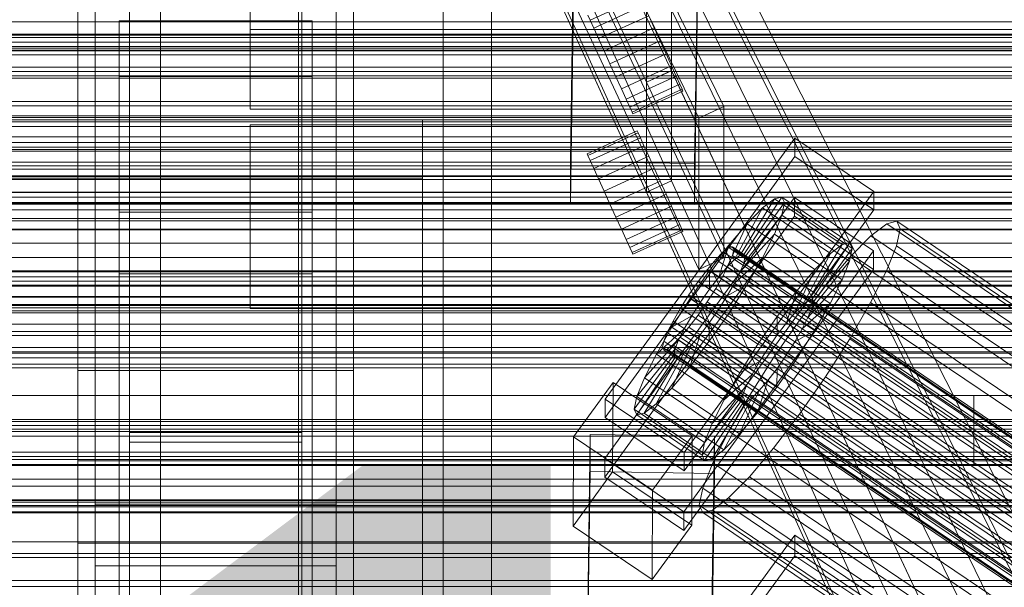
# Model space of a CAD drawing. Header units: millimetres. Extents: x -2233 to 61924, y -68080 to 6847.
# Tile 58 of 256: x -458 to -316, y -34968 to -34886. Entities that reach past the tile are written whole.
import ezdxf

# ---------------------------------------------------------------- set-up
doc = ezdxf.new("R2010")
doc.units = ezdxf.units.MM
for name, color, linetype, lineweight in [('COTAS_O', 1, 'Continuous', 0), ('COTAS_P', 1, 'Continuous', 0), ('frontal_briquetadora', 7, 'Continuous', 0), ('frontal_C01', 7, 'Continuous', 0), ('frontal_C02', 7, 'Continuous', 0), ('frontal_C03', 7, 'Continuous', 0), ('frontal_mezcladora', 7, 'Continuous', 0), ('frontal_secador', 7, 'Continuous', 0), ('frontal_tolva-C01', 7, 'Continuous', 0)]:
    doc.layers.add(name, color=color, linetype=linetype, lineweight=lineweight)
doc.dimstyles.new('R19_100', dxfattribs={"dimtxt": 250, "dimasz": 150, "dimexe": 150, "dimexo": 80, "dimgap": 100, "dimtad": 1, "dimtih": 1, "dimtoh": 1, "dimdsep": 46, "dimcen": 0.09, "dimadec": 0, "dimazin": 0, "dimtfac": 1, "dimtdec": 4, "dimtofl": 0, "dimtmove": 0, "dimatfit": 3, "dimfxl": 1, "dimtolj": 1, "dimtzin": 0, "dimarcsym": 0})

# ---------------------------------------------------------------- blocks, each defined once
blk = doc.blocks.new('DIM_R28_48')
at = {"layer": 'COTAS_P'}
for p, q in [((-1750, -34600), (-1600, -34555)), ((2600, -34600), (2450, -34555)), ((-1750, -35500), (-1750, -34600)), ((-1750, -34600), (2600, -34600)), ((-1750, -34600), (-1600, -34645)), ((2600, -34600), (2450, -34645)), ((2600, -35500), (2600, -34600))]:
    blk.add_line(p, q, dxfattribs=at)
blk.add_text('4350 P', height=250, dxfattribs=at).set_placement((425, -34500))
blk = doc.blocks.new('DIM_R28_54')
at = {"layer": 'COTAS_O'}
for p, q in [((-1850, -34900), (-1850, -35600)), ((-150, -34900), (-150, -35600)), ((-1850, -35600), (-1700, -35555)), ((-150, -35600), (-300, -35555)), ((-150, -35600), (-1850, -35600)), ((-1850, -35600), (-1700, -35645)), ((-150, -35600), (-300, -35645))]:
    blk.add_line(p, q, dxfattribs=at)
blk.add_text('1700 O', height=250, rotation=180, dxfattribs=at).set_placement((-1000, -35700))
blk = doc.blocks.new('DIM_R28_55')
at = {"layer": 'COTAS_O'}
for p, q in [((-650, -33700), (50, -33700)), ((50, -33700), (5, -33850)), ((50, -34900), (50, -33700)), ((50, -33700), (95, -33850)), ((50, -34900), (5, -34750)), ((50, -34900), (95, -34750)), ((-650, -34900), (50, -34900))]:
    blk.add_line(p, q, dxfattribs=at)
blk.add_text('1200 O', height=250, rotation=90, dxfattribs=at).set_placement((-50, -34300))
blk = doc.blocks.new('DIM_R28_56')
at = {"layer": 'COTAS_O'}
for p, q in [((-650, -34200), (-500, -34155)), ((650, -34200), (500, -34155)), ((-650, -34900), (-650, -34200)), ((-650, -34200), (650, -34200)), ((-650, -34200), (-500, -34245)), ((650, -34200), (500, -34245)), ((650, -34900), (650, -34200))]:
    blk.add_line(p, q, dxfattribs=at)
blk.add_text('1300 O', height=250, dxfattribs=at).set_placement((0, -34100))
blk = doc.blocks.new('DIM_R28_58')
at = {"layer": 'COTAS_O'}
for p, q in [((-1480, -35300), (-1330, -35255)), ((490, -35300), (340, -35255)), ((-1480, -36000), (-1480, -35300)), ((-1480, -35300), (490, -35300)), ((-1480, -35300), (-1330, -35345)), ((490, -35300), (340, -35345)), ((490, -36000), (490, -35300))]:
    blk.add_line(p, q, dxfattribs=at)
blk.add_text('1970 O', height=250, dxfattribs=at).set_placement((-495, -35200))
blk = doc.blocks.new('DIM_R28_60')
at = {"layer": 'COTAS_O'}
for p, q in [((-1400, -35300), (-1250, -35255)), ((1400, -35300), (1250, -35255)), ((-1400, -36000), (-1400, -35300)), ((-1400, -35300), (1400, -35300)), ((-1400, -35300), (-1250, -35345)), ((1400, -35300), (1250, -35345)), ((1400, -36000), (1400, -35300))]:
    blk.add_line(p, q, dxfattribs=at)
blk.add_text('2800 O', height=250, dxfattribs=at).set_placement((0, -35200))

msp = doc.modelspace()

# ---------------------------------------------------------------- linework, layer by layer
at = {"layer": 'frontal_briquetadora'}
for p, q in [((-490, -34940), (340, -34940)), ((-490, -34940), (490, -34940)), ((-490, -34940), (-320, -34940)), ((-320, -34950), (-320, -34940)), ((-1330, -34950), (340, -34950)), ((-1330, -34950), (-320, -34950))]:
    msp.add_line(p, q, dxfattribs=at)
at = {"layer": 'frontal_C01'}
for p, q in [((-397, -35975), (-397, -34599.343)), ((-390, -35975), (-390, -34599.343)), ((-450, -34970.428), (-450, -34646.889)), ((-410, -34646.889), (-410, -34970.428)), ((-450, -35018.576), (-450, -34695.038)), ((-410, -35018.576), (-410, -34695.038)), ((-450, -35019.521), (-450, -34695.982)), ((-410, -34695.982), (-410, -35019.521)), ((-442.5, -35304.951), (-442.5, -34702.151)), ((-417.5, -34702.151), (-417.5, -35304.951)), ((-447.5, -34990.458), (-447.5, -34711.197)), ((-412.5, -34711.197), (-412.5, -34990.458)), ((-447.5, -34998.546), (-447.5, -34719.286)), ((-412.5, -34998.546), (-412.5, -34719.286)), ((-442.5, -35331.131), (-442.5, -34728.332)), ((-417.5, -35331.131), (-417.5, -34728.332)), ((-450, -35058.04), (-450, -34734.501)), ((-410, -35058.04), (-410, -34734.501)), ((-425, -34886.916), (-425, -34873.219)), ((-444, -34893.741), (-444, -34885.653)), ((-444, -34885.653), (-416, -34885.653)), ((-444, -34980.234), (-444, -34885.653)), ((-425, -34884.775), (-425, -34898.471)), ((-416, -34885.653), (-416, -34893.741)), ((-416, -34885.653), (-416, -34980.234)), ((425, -34886.916), (-425, -34886.916)), ((-425, -34886.916), (-425, -34898.471)), ((-416, -34893.741), (-444, -34893.741)), ((-444, -34893.741), (-444, -34988.322)), ((-416, -34988.322), (-416, -34893.741)), ((-425, -34898.471), (425, -34898.471)), ((-373.501, -34940.517), (-345.969, -34902.663)), ((-345.981, -34905.359), (-345.969, -34902.663)), ((-345.969, -34902.663), (-334.501, -34910.399)), ((-345.981, -34905.359), (-373.513, -34943.213)), ((-334.513, -34913.095), (-345.981, -34905.359)), ((-373.539, -34949.145), (-346.008, -34911.29)), ((-334.501, -34910.399), (-362.033, -34948.253)), ((-353.892, -34919.656), (-348.918, -34911.478)), ((-353.378, -34919.532), (-347.835, -34911.216)), ((-348.918, -34911.478), (-350.645, -34912.798)), ((-347.835, -34911.216), (-348.918, -34911.478)), ((-348.918, -34911.478), (-339.088, -34918.109)), ((-347.835, -34911.216), (-338.005, -34917.848)), ((-347.47, -34912.032), (-347.835, -34911.216)), ((-346.02, -34913.987), (-346.008, -34911.29)), ((-346.008, -34911.29), (-334.539, -34919.027)), ((-334.501, -34910.399), (-334.513, -34913.095)), ((-354.71, -34920.281), (-350.645, -34912.798)), ((-353.205, -34919.918), (-347.47, -34912.032)), ((-350.645, -34912.798), (-352.899, -34915.087)), ((-350.645, -34912.798), (-340.816, -34919.429)), ((-347.847, -34913.868), (-347.47, -34912.032)), ((-347.47, -34912.032), (-337.64, -34918.663)), ((-346.02, -34913.987), (-373.551, -34951.841)), ((-362.045, -34950.95), (-334.513, -34913.095)), ((-353.384, -34920.788), (-347.847, -34913.868)), ((-348.941, -34916.601), (-347.847, -34913.868)), ((-347.847, -34913.868), (-338.017, -34920.499)), ((-334.551, -34921.723), (-346.02, -34913.987)), ((-355.777, -34921.365), (-352.899, -34915.087)), ((-352.899, -34915.087), (-355.525, -34918.189)), ((-352.899, -34915.087), (-343.069, -34921.719)), ((-332.629, -34915.086), (-334.938, -34916.851)), ((-331.181, -34914.736), (-332.629, -34915.086)), ((-332.629, -34915.086), (-148.32, -35039.42)), ((-330.692, -34915.826), (-331.181, -34914.736)), ((-331.181, -34914.736), (-146.872, -35039.071)), ((-353.902, -34922.082), (-348.941, -34916.601)), ((-350.678, -34920.043), (-348.941, -34916.601)), ((-348.941, -34916.601), (-339.111, -34923.232)), ((-334.938, -34916.851), (-337.95, -34919.911)), ((-334.938, -34916.851), (-150.629, -35041.185)), ((-331.197, -34918.281), (-330.692, -34915.826)), ((-330.692, -34915.826), (-146.383, -35040.161)), ((-355.525, -34918.189), (-358.345, -34921.893)), ((-357.021, -34922.835), (-355.525, -34918.189)), ((-355.53, -34918.55), (-356.348, -34919.176)), ((-355.017, -34918.427), (-355.53, -34918.55)), ((-355.53, -34918.55), (-141.731, -35062.779)), ((-355.525, -34918.189), (-345.695, -34924.821)), ((-354.844, -34918.813), (-355.017, -34918.427)), ((-355.017, -34918.427), (-141.218, -35062.655)), ((-339.088, -34918.109), (-344.062, -34926.287)), ((-338.005, -34917.848), (-343.549, -34926.163)), ((-337.64, -34918.663), (-343.376, -34926.549)), ((-340.816, -34919.429), (-339.088, -34918.109)), ((-339.088, -34918.109), (-338.005, -34917.848)), ((-337.64, -34918.663), (-338.017, -34920.499)), ((-338.005, -34917.848), (-337.64, -34918.663)), ((-332.659, -34921.934), (-331.197, -34918.281)), ((-331.197, -34918.281), (-146.887, -35042.616)), ((-334.539, -34919.027), (-362.071, -34956.881)), ((-356.348, -34919.176), (-357.415, -34920.26)), ((-356.348, -34919.176), (-142.549, -35063.404)), ((-355.541, -34920.977), (-355.022, -34919.683)), ((-355.022, -34919.683), (-354.844, -34918.813)), ((-355.022, -34919.683), (-141.224, -35063.911)), ((-354.844, -34918.813), (-141.045, -35063.041)), ((-354.725, -34923.713), (-350.678, -34920.043)), ((-354.71, -34920.281), (-353.892, -34919.656)), ((-353.892, -34919.656), (-353.378, -34919.532)), ((-344.062, -34926.287), (-353.892, -34919.656)), ((-353.205, -34919.918), (-353.384, -34920.788)), ((-343.549, -34926.163), (-353.378, -34919.532)), ((-353.378, -34919.532), (-353.205, -34919.918)), ((-343.376, -34926.549), (-353.205, -34919.918)), ((-352.938, -34923.96), (-350.678, -34920.043)), ((-350.678, -34920.043), (-340.848, -34926.674)), ((-340.816, -34919.429), (-344.88, -34926.912)), ((-343.069, -34921.719), (-340.816, -34919.429)), ((-337.95, -34919.911), (-341.461, -34924.058)), ((-337.95, -34919.911), (-153.641, -35044.246)), ((-334.539, -34919.027), (-334.551, -34921.723)), ((-357.415, -34920.26), (-358.659, -34921.73)), ((-357.415, -34920.26), (-143.617, -35064.489)), ((-357.021, -34922.835), (-355.777, -34921.365)), ((-356.363, -34922.608), (-355.541, -34920.977)), ((-355.777, -34921.365), (-354.71, -34920.281)), ((-345.947, -34927.997), (-355.777, -34921.365)), ((-355.541, -34920.977), (-141.742, -35065.205)), ((-344.88, -34926.912), (-354.71, -34920.281)), ((-353.384, -34920.788), (-353.902, -34922.082)), ((-343.554, -34927.419), (-353.384, -34920.788)), ((-338.017, -34920.499), (-343.554, -34927.419)), ((-338.017, -34920.499), (-339.111, -34923.232)), ((-362.083, -34959.577), (-334.551, -34921.723)), ((-358.345, -34921.893), (-361.166, -34925.946)), ((-358.659, -34921.73), (-359.995, -34923.484)), ((-358.659, -34921.73), (-144.861, -35065.958)), ((-358.345, -34921.893), (-358.357, -34924.589)), ((-358.357, -34924.589), (-357.021, -34922.835)), ((-348.515, -34928.524), (-358.345, -34921.893)), ((-357.434, -34924.463), (-356.363, -34922.608)), ((-347.191, -34929.466), (-357.021, -34922.835)), ((-356.363, -34922.608), (-142.565, -35066.836)), ((-353.902, -34922.082), (-354.725, -34923.713)), ((-344.073, -34928.713), (-353.902, -34922.082)), ((-343.069, -34921.719), (-345.947, -34927.997)), ((-345.695, -34924.821), (-343.069, -34921.719)), ((-334.981, -34926.536), (-332.659, -34921.934)), ((-332.659, -34921.934), (-148.35, -35046.269)), ((-359.995, -34923.484), (-361.332, -34925.404)), ((-146.196, -35067.712), (-359.995, -34923.484)), ((-354.725, -34923.713), (-355.796, -34925.568)), ((-355.796, -34925.568), (-352.938, -34923.96)), ((-355.569, -34928.086), (-352.938, -34923.96)), ((-344.895, -34930.344), (-354.725, -34923.713)), ((-352.938, -34923.96), (-343.108, -34930.591)), ((-341.461, -34924.058), (-345.231, -34929.009)), ((-339.111, -34923.232), (-344.073, -34928.713)), ((-341.461, -34924.058), (-157.152, -35048.393)), ((-339.111, -34923.232), (-340.848, -34926.674)), ((-361.332, -34925.404), (-362.578, -34927.358)), ((-361.332, -34925.404), (-147.533, -35069.632)), ((-359.693, -34926.509), (-358.357, -34924.589)), ((-358.68, -34926.417), (-357.434, -34924.463)), ((-358.357, -34924.589), (-348.527, -34931.22)), ((-357.434, -34924.463), (-143.635, -35068.691)), ((-355.796, -34925.568), (-357.042, -34927.523)), ((-345.966, -34932.2), (-355.796, -34925.568)), ((-348.515, -34928.524), (-345.695, -34924.821)), ((-345.695, -34924.821), (-347.191, -34929.466)), ((-361.166, -34925.946), (-363.797, -34930.071)), ((-359.693, -34926.509), (-361.166, -34925.946)), ((-361.166, -34925.946), (-351.336, -34932.577)), ((-360.939, -34928.463), (-359.693, -34926.509)), ((-360.017, -34928.337), (-358.68, -34926.417)), ((-349.863, -34933.14), (-359.693, -34926.509)), ((-358.68, -34926.417), (-144.881, -35070.646)), ((-344.88, -34926.912), (-345.947, -34927.997)), ((-340.848, -34926.674), (-344.895, -34930.344)), ((-344.062, -34926.287), (-344.88, -34926.912)), ((-343.549, -34926.163), (-344.062, -34926.287)), ((-343.554, -34927.419), (-343.376, -34926.549)), ((-343.376, -34926.549), (-343.549, -34926.163)), ((-340.848, -34926.674), (-343.108, -34930.591)), ((-338.003, -34931.772), (-334.981, -34926.536)), ((-334.981, -34926.536), (-150.672, -35050.87)), ((-360.939, -34928.463), (-363.797, -34930.071)), ((-362.578, -34927.358), (-363.648, -34929.214)), ((-362.578, -34927.358), (-148.779, -35071.586)), ((-362.01, -34930.319), (-360.939, -34928.463)), ((-361.352, -34930.091), (-360.017, -34928.337)), ((-351.109, -34935.094), (-360.939, -34928.463)), ((-360.017, -34928.337), (-146.218, -35072.565)), ((-358.39, -34932.138), (-355.569, -34928.086)), ((-357.042, -34927.523), (-358.378, -34929.442)), ((-357.042, -34927.523), (-355.569, -34928.086)), ((-347.212, -34934.154), (-357.042, -34927.523)), ((-355.569, -34928.086), (-345.739, -34934.717)), ((-351.336, -34932.577), (-348.515, -34928.524)), ((-348.527, -34931.22), (-348.515, -34928.524)), ((-345.947, -34927.997), (-347.191, -34929.466)), ((-344.073, -34928.713), (-343.554, -34927.419)), ((-363.797, -34930.071), (-366.057, -34933.989)), ((-363.648, -34929.214), (-364.471, -34930.844)), ((-363.797, -34930.071), (-353.967, -34936.703)), ((-363.648, -34929.214), (-149.85, -35073.442)), ((-362.596, -34931.561), (-361.352, -34930.091)), ((-361.352, -34930.091), (-147.554, -35074.32)), ((-358.378, -34929.442), (-359.714, -34931.197)), ((-358.378, -34929.442), (-358.39, -34932.138)), ((-348.548, -34936.073), (-358.378, -34929.442)), ((-345.231, -34929.009), (-349.002, -34934.427)), ((-347.191, -34929.466), (-348.527, -34931.22)), ((-160.922, -35053.344), (-345.231, -34929.009)), ((-344.895, -34930.344), (-344.073, -34928.713)), ((-362.01, -34930.319), (-366.057, -34933.989)), ((-364.471, -34930.844), (-364.989, -34932.138)), ((-364.471, -34930.844), (-150.672, -35075.072)), ((-362.833, -34931.949), (-362.01, -34930.319)), ((-352.18, -34936.95), (-362.01, -34930.319)), ((-359.714, -34931.197), (-361.21, -34935.842)), ((-359.714, -34931.197), (-360.958, -34932.666)), ((-349.884, -34937.828), (-359.714, -34931.197)), ((-348.527, -34931.22), (-349.863, -34933.14)), ((-345.966, -34932.2), (-344.895, -34930.344)), ((-343.108, -34930.591), (-345.966, -34932.2)), ((-343.108, -34930.591), (-345.739, -34934.717)), ((-362.833, -34931.949), (-367.794, -34937.431)), ((-364.989, -34932.138), (-365.168, -34933.008)), ((-364.989, -34932.138), (-151.191, -35076.367)), ((-364.482, -34933.271), (-363.664, -34932.645)), ((-360.958, -34932.666), (-363.836, -34938.944)), ((-363.664, -34932.645), (-362.596, -34931.561)), ((-363.664, -34932.645), (-149.865, -35076.873)), ((-363.351, -34933.244), (-362.833, -34931.949)), ((-353.003, -34938.58), (-362.833, -34931.949)), ((-362.596, -34931.561), (-148.798, -35075.789)), ((-360.958, -34932.666), (-362.025, -34933.75)), ((-361.21, -34935.842), (-358.39, -34932.138)), ((-351.128, -34939.297), (-360.958, -34932.666)), ((-358.39, -34932.138), (-348.56, -34938.77)), ((-353.967, -34936.703), (-351.336, -34932.577)), ((-351.336, -34932.577), (-349.863, -34933.14)), ((-347.212, -34934.154), (-345.966, -34932.2)), ((-341.52, -34937.288), (-338.003, -34931.772)), ((-338.003, -34931.772), (-153.694, -35056.107)), ((-363.53, -34934.113), (-369.265, -34942)), ((-363.351, -34933.244), (-368.888, -34940.163)), ((-362.843, -34934.376), (-367.817, -34942.554)), ((-366.057, -34933.989), (-367.794, -34937.431)), ((-362.025, -34933.75), (-366.09, -34941.233)), ((-366.057, -34933.989), (-356.228, -34940.62)), ((-365.168, -34933.008), (-364.995, -34933.394)), ((-365.168, -34933.008), (-151.369, -35077.237)), ((-364.995, -34933.394), (-364.482, -34933.271)), ((-364.995, -34933.394), (-151.196, -35077.623)), ((-364.482, -34933.271), (-150.683, -35077.499)), ((-363.53, -34934.113), (-363.351, -34933.244)), ((-363.357, -34934.5), (-363.53, -34934.113)), ((-353.7, -34940.745), (-363.53, -34934.113)), ((-362.843, -34934.376), (-363.357, -34934.5)), ((-353.521, -34939.875), (-363.351, -34933.244)), ((-362.025, -34933.75), (-362.843, -34934.376)), ((-353.014, -34941.007), (-362.843, -34934.376)), ((-352.196, -34940.382), (-362.025, -34933.75)), ((-349.863, -34933.14), (-351.109, -34935.094)), ((-348.548, -34936.073), (-347.212, -34934.154)), ((-345.739, -34934.717), (-347.212, -34934.154)), ((-363.357, -34934.5), (-368.9, -34942.815)), ((-353.527, -34941.131), (-363.357, -34934.5)), ((-353.967, -34936.703), (-351.109, -34935.094)), ((-349.002, -34934.427), (-352.519, -34939.942)), ((-351.109, -34935.094), (-352.18, -34936.95)), ((-349.002, -34934.427), (-164.693, -35058.762)), ((-345.739, -34934.717), (-348.56, -34938.77)), ((-363.836, -34938.944), (-361.21, -34935.842)), ((-361.21, -34935.842), (-351.38, -34942.473)), ((-356.228, -34940.62), (-353.967, -34936.703)), ((-356.228, -34940.62), (-352.18, -34936.95)), ((-352.18, -34936.95), (-353.003, -34938.58)), ((-349.884, -34937.828), (-348.548, -34936.073)), ((-348.56, -34938.77), (-348.548, -34936.073)), ((-378.086, -34946.017), (-372.35, -34938.131)), ((-372.408, -34951.072), (-372.35, -34938.131)), ((-372.35, -34938.131), (-360.882, -34945.867)), ((-367.794, -34937.431), (-368.888, -34940.163)), ((-367.794, -34937.431), (-357.964, -34944.062)), ((-357.964, -34944.062), (-353.003, -34938.58)), ((-353.003, -34938.58), (-353.521, -34939.875)), ((-351.38, -34942.473), (-349.884, -34937.828)), ((-351.128, -34939.297), (-349.884, -34937.828)), ((-345.291, -34942.706), (-341.52, -34937.288)), ((-341.52, -34937.288), (-157.211, -35061.622)), ((-366.09, -34941.233), (-363.836, -34938.944)), ((-363.836, -34938.944), (-354.006, -34945.575)), ((-359.058, -34946.795), (-353.521, -34939.875)), ((-352.519, -34939.942), (-355.541, -34945.179)), ((-354.006, -34945.575), (-351.128, -34939.297)), ((-353.521, -34939.875), (-353.7, -34940.745)), ((-352.519, -34939.942), (-168.21, -35064.277)), ((-352.196, -34940.382), (-351.128, -34939.297)), ((-348.56, -34938.77), (-351.38, -34942.473)), ((-373.501, -34940.517), (-373.513, -34943.213)), ((-362.033, -34948.253), (-373.501, -34940.517)), ((-368.888, -34940.163), (-369.265, -34942)), ((-368.888, -34940.163), (-359.058, -34946.795)), ((-367.817, -34942.554), (-366.09, -34941.233)), ((-366.09, -34941.233), (-356.26, -34947.865)), ((-359.436, -34948.631), (-353.7, -34940.745)), ((-359.07, -34949.446), (-353.527, -34941.131)), ((-357.987, -34949.185), (-353.014, -34941.007)), ((-357.964, -34944.062), (-356.228, -34940.62)), ((-356.26, -34947.865), (-352.196, -34940.382)), ((-353.7, -34940.745), (-353.527, -34941.131)), ((-353.527, -34941.131), (-353.014, -34941.007)), ((-353.014, -34941.007), (-352.196, -34940.382)), ((-369.265, -34942), (-368.9, -34942.815)), ((-369.265, -34942), (-359.436, -34948.631)), ((-368.9, -34942.815), (-367.817, -34942.554)), ((-368.9, -34942.815), (-359.07, -34949.446)), ((-367.817, -34942.554), (-357.987, -34949.185)), ((-351.38, -34942.473), (-354.006, -34945.575)), ((-349.061, -34947.657), (-345.291, -34942.706)), ((-345.291, -34942.706), (-160.982, -35067.04)), ((-373.513, -34943.213), (-362.045, -34950.95)), ((-359.058, -34946.795), (-357.964, -34944.062)), ((-378.512, -35140.762), (-375.644, -34945.651)), ((-375.644, -34951.044), (-375.644, -34945.651)), ((-375.644, -34945.651), (-357.646, -34945.896)), ((-355.541, -34945.179), (-357.863, -34949.781)), ((-354.006, -34945.575), (-356.26, -34947.865)), ((-355.541, -34945.179), (-171.232, -35069.514)), ((-378.086, -34946.017), (-378.143, -34958.959)), ((-366.618, -34953.754), (-378.086, -34946.017)), ((-360.882, -34945.867), (-366.618, -34953.754)), ((-360.882, -34945.867), (-360.939, -34958.809)), ((-357.646, -34945.896), (-360.514, -35141.007)), ((-359.436, -34948.631), (-359.058, -34946.795)), ((-357.646, -34945.896), (-357.646, -34951.289)), ((-362.045, -34950.95), (-362.033, -34948.253)), ((-359.07, -34949.446), (-359.436, -34948.631)), ((-356.26, -34947.865), (-357.987, -34949.185)), ((-352.572, -34951.804), (-349.061, -34947.657)), ((-349.061, -34947.657), (-164.752, -35071.991)), ((-373.539, -34949.145), (-373.551, -34951.841)), ((-362.071, -34956.881), (-373.539, -34949.145)), ((-357.863, -34949.781), (-359.326, -34953.434)), ((-357.987, -34949.185), (-359.07, -34949.446)), ((-357.863, -34949.781), (-173.554, -35074.116)), ((-378.512, -35146.154), (-375.644, -34951.044)), ((-372.408, -34951.072), (-378.143, -34958.959)), ((-357.646, -34951.289), (-375.644, -34951.044)), ((-360.939, -34958.809), (-372.408, -34951.072)), ((-360.514, -35146.4), (-357.646, -34951.289)), ((-373.551, -34951.841), (-362.083, -34959.577)), ((-355.584, -34954.864), (-352.572, -34951.804)), ((-352.572, -34951.804), (-168.263, -35076.138)), ((-366.675, -34966.695), (-366.618, -34953.754)), ((-359.326, -34953.434), (-359.83, -34955.889)), ((-359.326, -34953.434), (-175.016, -35077.768)), ((-357.893, -34956.629), (-355.584, -34954.864)), ((-355.584, -34954.864), (-171.275, -35079.199)), ((-362.083, -34959.577), (-362.071, -34956.881)), ((-359.83, -34955.889), (-359.341, -34956.979)), ((-359.83, -34955.889), (-175.521, -35080.223)), ((-359.341, -34956.979), (-357.893, -34956.629)), ((-359.341, -34956.979), (-175.032, -35081.313)), ((-357.893, -34956.629), (-173.584, -35080.964)), ((-378.143, -34958.959), (-366.675, -34966.695)), ((-366.675, -34966.695), (-360.939, -34958.809))]:
    msp.add_line(p, q, dxfattribs=at)
at = {"layer": 'frontal_C02'}
for p, q in [((-397, -35975), (-397, -33530.372)), ((-390, -35975), (-390, -33530.372)), ((-397, -35975), (-397, -34035.57)), ((-390, -35975), (-390, -34035.57)), ((-442.5, -34946.786), (-442.5, -34407.76)), ((-417.5, -34407.76), (-417.5, -34946.786)), ((-442.5, -34973.672), (-442.5, -34434.646)), ((-417.5, -34973.672), (-417.5, -34434.646)), ((-450, -34936.365), (-450, -34578.704)), ((-410, -34578.704), (-410, -34936.365)), ((-450, -34984.093), (-450, -34626.431)), ((-410, -34984.093), (-410, -34626.431)), ((-378.512, -34906.121), (-375.644, -34712.717)), ((-357.646, -34712.96), (-360.514, -34906.365)), ((-378.512, -34912.083), (-375.644, -34718.678)), ((-360.514, -34912.326), (-357.646, -34718.921)), ((-450, -35117.436), (-450, -34759.774)), ((-410, -34759.774), (-410, -35117.436)), ((-447.5, -34955.758), (-447.5, -34774.394)), ((-412.5, -34774.394), (-412.5, -34955.758)), ((-447.5, -34964.7), (-447.5, -34783.336)), ((-412.5, -34964.7), (-412.5, -34783.336)), ((-450, -35155.618), (-450, -34797.956)), ((-410, -35155.618), (-410, -34797.956)), ((-397, -35975), (-397, -34840.309)), ((-390, -35975), (-390, -34840.309)), ((-438, -35009.912), (-438, -34862.689)), ((-418, -34862.689), (-418, -35009.912)), ((-438, -34868.65), (-438, -35015.873)), ((-418, -35015.873), (-418, -34868.65)), ((-425, -34915.909), (-425, -34900.768)), ((-425, -34900.768), (425, -34900.768)), ((-425, -34912.223), (-425, -34900.768)), ((-360.514, -34906.365), (-378.512, -34906.121)), ((-378.512, -34906.121), (-378.512, -34912.083)), ((-360.514, -34912.326), (-360.514, -34906.365)), ((425, -34912.223), (-425, -34912.223)), ((-425, -34912.223), (-425, -34927.364)), ((-378.512, -34912.083), (-360.514, -34912.326)), ((-444, -34922.355), (-444, -34913.413)), ((-444, -34913.413), (-416, -34913.413)), ((-444, -35008.764), (-444, -34913.413)), ((-416, -34913.413), (-416, -34922.355)), ((-416, -34913.413), (-416, -35008.764)), ((425, -34915.909), (-425, -34915.909)), ((-425, -34915.909), (-425, -34927.364)), ((-416, -34922.355), (-444, -34922.355)), ((-444, -34922.355), (-444, -35017.705)), ((-416, -35017.705), (-416, -34922.355)), ((-425, -34927.364), (425, -34927.364)), ((-410, -34936.365), (-450, -34936.365)), ((-450, -34936.365), (-450, -34984.093)), ((-450, -35294.027), (-450, -34936.365)), ((-410, -34984.093), (-410, -34936.365)), ((-410, -34936.365), (-410, -35294.027)), ((-417.5, -34945.388), (-442.5, -34945.388)), ((-442.5, -34945.388), (-442.5, -34975.07)), ((-442.5, -35121.685), (-442.5, -34945.388)), ((-417.5, -34975.07), (-417.5, -34945.388)), ((-417.5, -34945.388), (-417.5, -35121.685)), ((-442.5, -34973.672), (-442.5, -34946.786)), ((-442.5, -34946.786), (-417.5, -34946.786)), ((-417.5, -34946.786), (-417.5, -34973.672)), ((-450, -34961.417), (-450, -34949.495)), ((-450, -34949.495), (450, -34949.495)), ((-450, -34982.905), (-450, -34949.495)), ((-412.5, -34955.758), (-447.5, -34955.758)), ((-447.5, -34955.758), (-447.5, -34964.7)), ((-412.5, -34964.7), (-412.5, -34955.758)), ((450, -34961.417), (-450, -34961.417)), ((-450, -34961.417), (-450, -34994.827)), ((-373.501, -34997.783), (-345.969, -34960.261)), ((-345.981, -34963.241), (-345.969, -34960.261)), ((-345.969, -34960.261), (-334.501, -34967.93)), ((-345.981, -34963.241), (-373.513, -35000.764)), ((-334.513, -34970.91), (-345.981, -34963.241)), ((-447.5, -34964.7), (-412.5, -34964.7))]:
    msp.add_line(p, q, dxfattribs=at)
at = {"layer": 'frontal_C03'}
for p, q in [((1250, -34885.8), (-1250, -34885.8)), ((1250, -34888.107), (-1250, -34888.107)), ((1250, -34888.761), (-1250, -34888.761)), ((1250, -34889.642), (-1250, -34889.642)), ((1250, -34899.448), (-1250, -34899.448)), ((1250, -34900.33), (-1250, -34900.33)), ((1250, -34900.983), (-1250, -34900.983)), ((1250, -34903.291), (-1250, -34903.291)), ((-1250, -34904.348), (1250, -34904.348)), ((1250, -34907.2), (-1250, -34907.2)), ((1250, -34908.257), (-1250, -34908.257)), ((1250, -34910.565), (-1250, -34910.565)), ((1250, -34911.218), (-1250, -34911.218)), ((1250, -34912.1), (-1250, -34912.1)), ((1250, -34921.906), (-1250, -34921.906)), ((1250, -34922.787), (-1250, -34922.787)), ((1250, -34923.441), (-1250, -34923.441)), ((1250, -34925.748), (-1250, -34925.748)), ((-1250, -34926.806), (1250, -34926.806)), ((1250, -34929.658), (-1250, -34929.658)), ((1250, -34930.715), (-1250, -34930.715)), ((1250, -34933.022), (-1250, -34933.022)), ((1250, -34933.676), (-1250, -34933.676)), ((1250, -34934.557), (-1250, -34934.557)), ((1250, -34944.364), (-1250, -34944.364)), ((1250, -34945.245), (-1250, -34945.245)), ((1250, -34945.898), (-1250, -34945.898)), ((1250, -34948.206), (-1250, -34948.206)), ((-1250, -34949.263), (1250, -34949.263)), ((1530, -34950.129), (-1530, -34950.129)), ((1250, -34952.115), (-1250, -34952.115)), ((1250, -34953.173), (-1250, -34953.173)), ((1530, -34955.129), (-1530, -34955.129)), ((1250, -34955.48), (-1250, -34955.48)), ((1270, -34955.96), (-1270, -34955.96)), ((-1270, -34956.859), (1270, -34956.859)), ((1250, -34956.134), (-1250, -34956.134)), ((1250, -34957.015), (-1250, -34957.015)), ((-1500, -34961.228), (1500, -34961.228)), ((1250, -34966.821), (-1250, -34966.821)), ((1250, -34967.703), (-1250, -34967.703))]:
    msp.add_line(p, q, dxfattribs=at)
at = {"layer": 'frontal_mezcladora'}
for p, q in [((-750, -34900), (750, -34900)), ((-750, -34900), (-400, -34900)), ((-600, -34900), (600, -34900)), ((-400, -34908.5), (-400, -34900)), ((-750, -34908.5), (-400, -34908.5)), ((-400, -34991.5), (-400, -34908.5)), ((-750, -34910.5), (750, -34910.5))]:
    msp.add_line(p, q, dxfattribs=at)
at = {"layer": 'frontal_secador'}
for p, q in [((-1250, -34887.588), (1250, -34887.588)), ((1250, -34887.611), (-1250, -34887.611)), ((1250, -34887.728), (-1250, -34887.728)), ((-1250, -34889.387), (1250, -34889.387)), ((1250, -34889.918), (-1250, -34889.918)), ((-1250, -34890), (1250, -34890)), ((1250, -34890.588), (-1250, -34890.588)), ((1250, -34892.387), (-1250, -34892.387)), ((1250, -34893), (-1250, -34893)), ((-1250, -34893.65), (1250, -34893.65)), ((-1250, -34894), (1250, -34894)), ((1250, -34897.382), (-1250, -34897.382)), ((1250, -34898), (-1250, -34898)), ((1250, -34899.689), (-1250, -34899.689)), ((1250, -34902.485), (-1250, -34902.485)), ((1250, -34904), (-1250, -34904)), ((1250, -34904.545), (-1250, -34904.545)), ((1250, -34906.144), (-1250, -34906.144)), ((1250, -34906.709), (-1250, -34906.709)), ((-1250, -34908.142), (1250, -34908.142)), ((1250, -34908.686), (-1250, -34908.686)), ((1320, -34912), (-1320, -34912)), ((1320, -34912.273), (-1320, -34912.273)), ((1250, -34912), (-1250, -34912)), ((1320, -34913.072), (-1320, -34913.072)), ((1320, -34914.343), (-1320, -34914.343)), ((1250, -34914.651), (-1250, -34914.651)), ((1320, -34916), (-1320, -34916)), ((1250, -34915.859), (-1250, -34915.859)), ((1320, -34917.929), (-1320, -34917.929)), ((-1320, -34920), (1320, -34920)), ((-1250, -34920), (1250, -34920)), ((1320, -34922.071), (-1320, -34922.071)), ((1320, -34924), (-1320, -34924)), ((1250, -34924.141), (-1250, -34924.141)), ((1320, -34925.657), (-1320, -34925.657)), ((1320, -34926.928), (-1320, -34926.928)), ((1320, -34927.727), (-1320, -34927.727)), ((1320, -34928), (-1320, -34928)), ((1250, -34927.285), (-1250, -34927.285)), ((1250, -34928), (-1250, -34928)), ((1250, -34931.314), (-1250, -34931.314)), ((1250, -34933.856), (-1250, -34933.856)), ((1250, -34935.455), (-1250, -34935.455)), ((1250, -34936), (-1250, -34936)), ((1360, -34943.5), (-1360, -34943.5)), ((1250, -34943.75), (-1250, -34943.75)), ((1360, -34944.863), (-1360, -34944.863)), ((1360, -34948.859), (-1360, -34948.859)), ((1360, -34955.216), (-1360, -34955.216)), ((1250, -34962.924), (-1250, -34962.924)), ((1360, -34963.5), (-1360, -34963.5))]:
    msp.add_line(p, q, dxfattribs=at)
at = {"layer": 'frontal_tolva-C01'}
for p, q in [((-225, -35141.614), (-600, -34398.619)), ((-600, -34398.891), (-225, -35222.279)), ((-600, -34400), (-225, -35142.996)), ((-225, -35223.388), (-600, -34400)), ((-356.25, -34898.101), (-506.25, -34591.577)), ((-509.89, -34593.235), (-359.89, -34899.759)), ((-506.25, -34600.018), (-356.25, -34920.048)), ((-359.89, -34921.706), (-509.89, -34601.676)), ((-491.354, -34621.701), (-363.854, -34892.906)), ((-367.5, -34894.551), (-495, -34623.345)), ((-363.854, -34908.856), (-491.354, -34628.904)), ((-495, -34630.549), (-367.5, -34910.5)), ((-363.919, -34858.884), (-221.419, -35141.223)), ((-225, -35142.996), (-367.5, -34860.657)), ((-221.419, -35166.948), (-363.919, -34874.834)), ((-363.877, -34892.864), (-363.877, -34874.92)), ((-363.877, -34874.92), (-221.377, -35167.034)), ((-225, -35168.721), (-367.5, -34876.607)), ((-367.5, -34876.607), (-367.5, -34894.551)), ((-368.387, -34882.261), (-375.667, -34885.577)), ((-367.86, -34883.418), (-375.14, -34886.734)), ((-375.667, -34885.577), (-375.999, -34884.849)), ((-375.14, -34886.734), (-375.667, -34885.577)), ((-367.173, -34884.926), (-374.454, -34888.241)), ((-366.373, -34886.681), (-367.173, -34884.926)), ((-374.454, -34888.241), (-375.14, -34886.734)), ((-366.373, -34886.681), (-373.654, -34889.997)), ((-366.373, -34886.681), (-365.515, -34888.566)), ((-373.654, -34889.997), (-374.454, -34888.241)), ((-372.796, -34891.882), (-365.515, -34888.566)), ((-365.515, -34888.566), (-364.657, -34890.45)), ((-372.796, -34891.882), (-373.654, -34889.997)), ((-364.657, -34890.45), (-371.938, -34893.766)), ((-364.657, -34890.45), (-363.857, -34892.206)), ((-372.796, -34891.882), (-371.938, -34893.766)), ((-363.857, -34892.206), (-371.138, -34895.522)), ((-363.877, -34892.864), (-367.5, -34894.551)), ((-367.5, -34894.551), (-363.854, -34892.906)), ((-367.5, -34894.551), (-363.845, -34892.934)), ((-221.377, -35195.975), (-363.877, -34892.864)), ((-363.857, -34892.206), (-363.171, -34893.714)), ((-363.854, -34892.906), (-363.854, -34908.856)), ((-363.845, -34908.884), (-363.845, -34892.934)), ((-363.845, -34892.934), (-221.345, -35196.046)), ((-371.938, -34893.766), (-371.138, -34895.522)), ((-363.171, -34893.714), (-370.451, -34897.03)), ((-363.171, -34893.714), (-362.644, -34894.871)), ((-371.138, -34895.522), (-370.451, -34897.03)), ((-362.644, -34894.871), (-369.924, -34898.187)), ((-362.312, -34895.598), (-369.593, -34898.914)), ((-367.5, -34910.5), (-367.5, -34894.551)), ((-225, -35197.662), (-367.5, -34894.551)), ((-362.644, -34894.871), (-362.312, -34895.598)), ((-362.312, -34895.598), (-362.199, -34895.846)), ((-370.451, -34897.03), (-369.924, -34898.187)), ((-362.199, -34895.846), (-369.48, -34899.162)), ((-369.924, -34898.187), (-369.593, -34898.914)), ((-356.25, -34898.101), (-359.89, -34899.759)), ((-356.25, -34920.048), (-356.25, -34898.101)), ((-369.593, -34898.914), (-369.48, -34899.162)), ((-359.89, -34899.759), (-359.89, -34921.706)), ((-368.831, -34901.641), (-376.112, -34904.956)), ((-368.718, -34901.889), (-375.999, -34905.204)), ((-368.387, -34902.616), (-375.667, -34905.932)), ((-368.718, -34901.889), (-368.831, -34901.641)), ((-368.387, -34902.616), (-368.718, -34901.889)), ((-367.86, -34903.773), (-368.387, -34902.616)), ((-367.86, -34903.773), (-375.14, -34907.089)), ((-367.173, -34905.281), (-367.86, -34903.773)), ((-375.999, -34905.204), (-376.112, -34904.956)), ((-375.667, -34905.932), (-375.999, -34905.204)), ((-367.173, -34905.281), (-374.454, -34908.597)), ((-366.373, -34907.037), (-367.173, -34905.281)), ((-375.14, -34907.089), (-375.667, -34905.932)), ((-374.454, -34908.597), (-375.14, -34907.089)), ((-366.373, -34907.037), (-373.654, -34910.352)), ((-366.373, -34907.037), (-365.515, -34908.921)), ((-373.654, -34910.352), (-374.454, -34908.597)), ((-372.796, -34912.237), (-365.515, -34908.921)), ((-367.5, -34910.5), (-363.854, -34908.856)), ((-363.845, -34908.884), (-367.5, -34910.5)), ((-365.515, -34908.921), (-364.657, -34910.805)), ((-221.345, -35221.771), (-363.845, -34908.884)), ((-372.796, -34912.237), (-373.654, -34910.352)), ((-364.657, -34910.805), (-371.938, -34914.121)), ((-367.5, -34910.5), (-225, -35223.388)), ((-364.657, -34910.805), (-363.857, -34912.561)), ((-372.796, -34912.237), (-371.938, -34914.121)), ((-363.857, -34912.561), (-371.138, -34915.877)), ((-363.857, -34912.561), (-363.171, -34914.069)), ((-371.938, -34914.121), (-371.138, -34915.877)), ((-363.171, -34914.069), (-370.451, -34917.385)), ((-363.171, -34914.069), (-362.644, -34915.226)), ((-362.644, -34915.226), (-369.924, -34918.542)), ((-362.644, -34915.226), (-362.312, -34915.953)), ((-371.138, -34915.877), (-370.451, -34917.385)), ((-362.312, -34915.953), (-369.593, -34919.269)), ((-362.199, -34916.202), (-369.48, -34919.517)), ((-362.312, -34915.953), (-362.199, -34916.202)), ((-370.451, -34917.385), (-369.924, -34918.542)), ((-369.924, -34918.542), (-369.593, -34919.269)), ((-369.593, -34919.269), (-369.48, -34919.517)), ((-356.25, -34920.048), (-359.89, -34921.706))]:
    msp.add_line(p, q, dxfattribs=at)

# ---------------------------------------------------------------- dimensions: what is measured, and where the dimension line sits
at = {"layer": 'COTAS_O'}
for p1, p2, distance, picture, middle in [((-650, -34900), (-650, -33700), -700, 'DIM_R28_55', (50, -34300)), ((-650, -34900), (650, -34900), 700, 'DIM_R28_56', (0, -34200)), ((-150, -34900), (-1850, -34900), 700, 'DIM_R28_54', (-1000, -35600)), ((-1480, -36000), (490, -36000), 700, 'DIM_R28_58', (-495, -35300)), ((-1400, -36000), (1400, -36000), 700, 'DIM_R28_60', (0, -35300))]:
    dim = msp.add_aligned_dim(p1=p1, p2=p2, distance=distance, text='<> O', dimstyle='R19_100', dxfattribs=at)
    dim.commit()
    dim.dimension.update_dxf_attribs({"geometry": picture, "text_midpoint": middle})
at = {"layer": 'COTAS_P'}
dim = msp.add_aligned_dim(p1=(-1750, -35500), p2=(2600, -35500), distance=900, text='<> P', dimstyle='R19_100', dxfattribs=at)
dim.commit()
dim.dimension.update_dxf_attribs({"geometry": 'DIM_R28_48', "text_midpoint": (425, -34600)})

doc.saveas('drawing.dxf')
